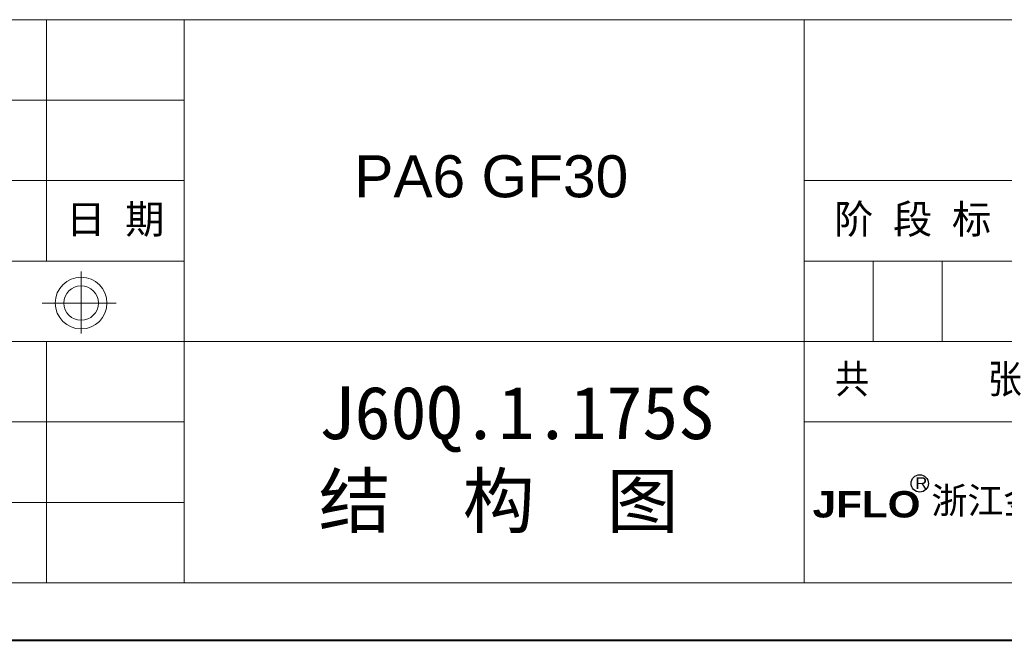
# Model space of a CAD drawing. Header units: millimetres. Extents: x -976 to 1106, y 28 to 1486.
# Tile 15 of 51: x 461 to 882, y 28 to 293. Entities that reach past the tile are written whole.
import ezdxf

# ---------------------------------------------------------------- set-up
doc = ezdxf.new("R2010")
doc.units = ezdxf.units.MM
doc.linetypes.add('CENTER2', pattern=[28.575, 19.05, -3.175, 3.175, -3.175])
doc.layers.add('标注', color=1, linetype='Continuous', lineweight=13)
doc.layers.add('标注线', color=7, linetype='Continuous', lineweight=15)
doc.styles.add('样式 6', font='仿宋_GB2312.ttf')

msp = doc.modelspace()

# ---------------------------------------------------------------- linework, layer by layer
at = {"color": 7, "lineweight": 13}
for p, q in [((-37.862, 292.704), (1062.053, 292.704)), ((178.252, 52.114), (1062.053, 52.114))]:
    msp.add_line(p, q, dxfattribs=at)
at = {"color": 7, "lineweight": 15}
for p, q in [((472.852, 292.704), (472.852, 189.594)), ((531.772, 292.704), (531.772, 52.114)), ((796.912, 52.114), (796.912, 292.704)), ((178.252, 258.334), (531.772, 258.334)), ((178.252, 223.964), (531.772, 223.964)), ((796.912, 223.964), (1062.053, 223.964)), ((178.252, 189.594), (531.772, 189.594)), ((796.912, 189.594), (1062.053, 189.594)), ((826.372, 155.224), (826.372, 189.594)), ((855.832, 155.224), (855.832, 189.594)), ((487.719, 158.692), (487.719, 185.192)), ((471.063, 171.649), (502.698, 171.649)), ((178.252, 155.224), (762.542, 155.224)), ((472.852, 155.224), (472.852, 52.114)), ((762.542, 155.224), (1062.053, 155.224)), ((178.252, 120.854), (531.772, 120.854)), ((796.912, 120.854), (1062.053, 120.854)), ((178.252, 86.484), (531.772, 86.484))]:
    msp.add_line(p, q, dxfattribs=at)
at = {"color": 7, "lineweight": 40}
msp.add_line((-975.599, 27.564), (1086.603, 27.564), dxfattribs=at)
at = {"color": 7, "lineweight": 15}
for radius in [11.048, 7.365]:
    msp.add_circle((487.719, 171.649), radius, dxfattribs=at)
at = {"layer": '标注', "color": 7, "lineweight": 30}
msp.add_circle((846.258, 94.566), 3.695, dxfattribs=at)

# ---------------------------------------------------------------- texts
at = {"attachment_point": 1, "style": '样式 6'}
for s, insert, char_height in [('{\\fArial|b0|i0|c0|p32;PA6 GF30\\f楷体_GB2312|b0|i0|c134|p49;  }', (604.499, 234.782), 17.95834), ('{\\C7;J60Q.1.175S\\P}结  构  图', (589.263, 136.102), 22.59934)]:
    msp.add_mtext(s, dxfattribs=dict(at, insert=insert, char_height=char_height))
at = {"color": 7, "linetype": 'CENTER2', "lineweight": 18, "insert": (793.162, 145.393), "char_height": 12.32691, "width": 133.16668, "attachment_point": 1, "style": '样式 6'}
msp.add_mtext('{\\fSimSun|b0|i0|c134|p2;  共       张}', dxfattribs=at)
at = {"layer": '标注', "color": 7, "lineweight": 9, "attachment_point": 1, "style": '样式 6'}
for s, insert, char_height, width in [('{\\fArial|b0|i0|c0|p32;R}', (844.368, 97.228), 5.0607, 3.61115), ('{\\fSimHei|b0|i0|c134|p2;浙江金福隆机床附件有限公司}', (851.237, 92.93), 11.2962, 212.7925), ('{\\fArial Black|b0|i0|c0|p34;JFLO}', (800.432, 91.326), 11.2962, 110.9305)]:
    msp.add_mtext(s, dxfattribs=dict(at, insert=insert, char_height=char_height, width=width))
at = {"layer": '标注线', "color": 7, "lineweight": 18, "char_height": 12.3269, "attachment_point": 5, "style": '样式 6'}
for s, insert, width in [('日 期', (502.312, 206.779), 58.92005), ('阶 段 标 记', (855.832, 206.779), 117.8401)]:
    msp.add_mtext(s, dxfattribs=dict(at, insert=insert, width=width))

doc.saveas('drawing.dxf')
